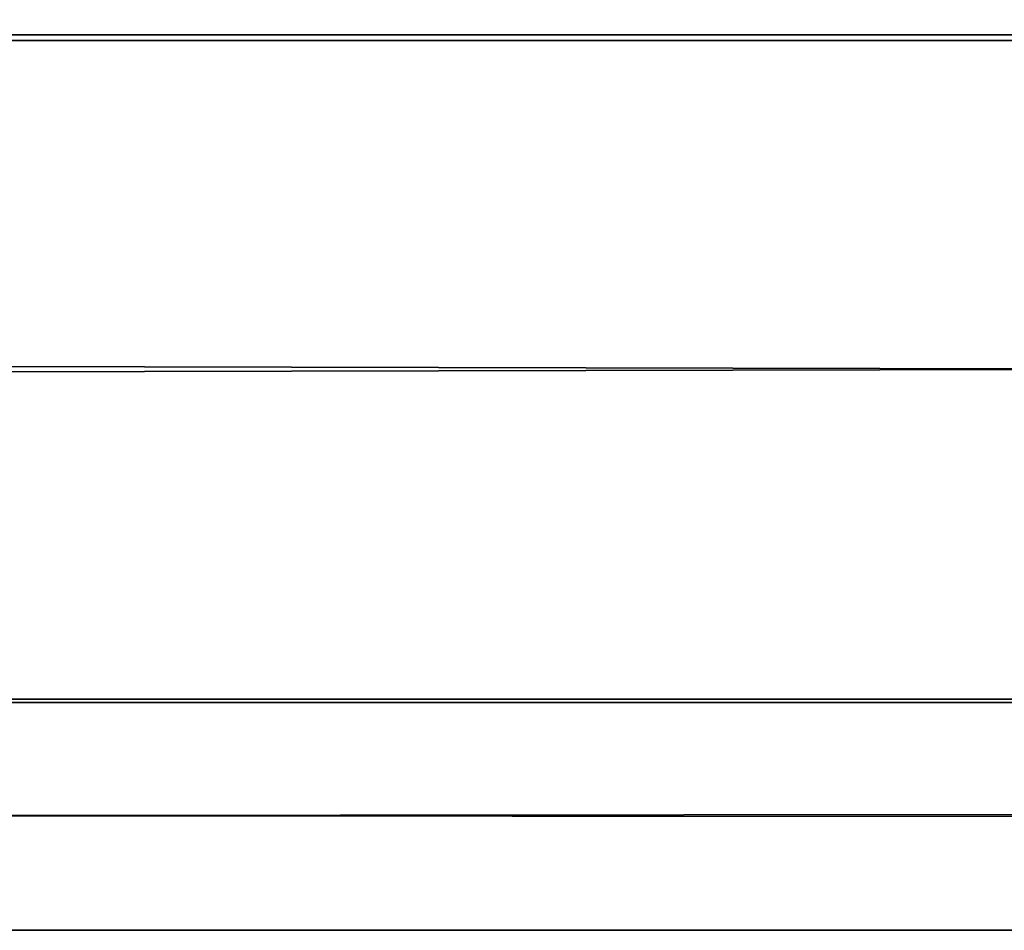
# Model space of a CAD drawing. Header units: inches. Extents: x 0 to 46, y -28.1 to 0.
# Tile 167 of 256: x 22.855 to 23.017, y -28.01 to -27.86. Entities that reach past the tile are written whole.
import ezdxf

# ---------------------------------------------------------------- set-up
doc = ezdxf.new("R2010")
doc.units = ezdxf.units.IN
doc.header["$LTSCALE"] = 0.03937
doc.header["$MEASUREMENT"] = 0
doc.layers.add('A-FURN-3-ST', color=151, linetype='Continuous')

msp = doc.modelspace()

# ---------------------------------------------------------------- meshes
at = {"layer": 'A-FURN-3-ST'}
mesh = msp.add_polyface(dxfattribs=at)
corners = [(0.25, -4.85038, 5), (45.75, -27.51, 5), (0.25, -27.51, 5), (0.125, -4.85038, 5.03349), (0.125, -27.51, 5.03349), (0.25, -28.01, 5.5), (0.125, -27.97651, 5.5), (0.25, -27.97194, 5.30866), (0.125, -27.941, 5.32148), (0.25, -27.86356, 5.14645), (0.125, -27.83987, 5.17013), (0.25, -27.70134, 5.03806), (0.125, -27.68853, 5.069), (0.03349, -27.65351, 5.15355), (0.03349, -27.885, 5.5), (0.25, -28.01, 16.9), (0.125, -27.97651, 16.9), (0.25, -26.91, 18), (0.125, -26.91, 17.96651), (0.25, -27.1947, 17.96252), (0.125, -27.18603, 17.93017), (0.25, -27.46, 17.85263), (0.125, -27.44325, 17.82362), (0.25, -27.68782, 17.67782), (0.125, -27.66414, 17.65413), (0.25, -27.86263, 17.45), (0.125, -27.83362, 17.43325), (0.25, -27.97252, 17.1847), (0.125, -27.94017, 17.17603), (0.03349, -27.85178, 17.15235), (0.03349, -26.91, 17.875), (0.03349, -27.59943, 17.58943), (0.03349, -27.75438, 17.3875), (0.125, -5.45916, 17.96651), (0.25, -5.45916, 18), (45.75, -28.01, 16.9), (45.75, -27.97252, 17.1847), (45.75, -27.86263, 17.45), (45.75, -27.68782, 17.67782), (45.75, -27.46, 17.85263), (45.75, -27.1947, 17.96252), (45.75, -27.70134, 5.03806), (45.75, -27.86356, 5.14645), (45.75, -27.97194, 5.30866)]
mesh.append_faces([[corners[k] for k in face] for face in [(0, 1, 2), (3, 2, 4), (5, 6, 7), (7, 6, 8), (7, 8, 9), (9, 8, 10), (9, 10, 11), (11, 10, 12), (11, 12, 2), (2, 12, 4), (4, 12, 13), (14, 8, 6), (5, 15, 6), (6, 15, 16), (6, 16, 14), (17, 18, 19), (19, 18, 20), (19, 20, 21), (21, 20, 22), (21, 22, 23), (23, 22, 24), (23, 24, 25), (25, 24, 26), (25, 26, 27), (27, 26, 28), (27, 28, 15), (15, 28, 16), (16, 28, 29), (18, 30, 20), (24, 31, 32, 26), (26, 32, 29, 28), (33, 30, 18), (34, 18, 17), (15, 35, 27), (27, 36, 25), (25, 37, 23), (23, 38, 21), (21, 39, 19), (19, 40, 17), (5, 35, 15), (2, 1, 11), (11, 41, 9), (9, 42, 7), (7, 43, 5)]])
mesh = msp.add_polyface(dxfattribs=at)
corners = [(45.875, -4.85038, 5.03349), (45.96651, -27.51, 5.125), (45.875, -27.51, 5.03349), (45.75, -4.85038, 5), (45.75, -27.51, 5), (45.96651, -27.85646, 5.35649), (45.875, -27.97651, 5.5), (45.875, -27.941, 5.32148), (45.75, -28.01, 5.5), (45.75, -27.97194, 5.30866), (45.875, -27.83987, 5.17013), (45.75, -27.86356, 5.14645), (45.875, -27.68853, 5.069), (45.75, -27.70134, 5.03806), (45.96651, -27.65351, 5.15355), (45.96651, -27.77517, 5.23483), (45.96651, -27.885, 16.9), (45.875, -27.97651, 16.9), (45.75, -28.01, 16.9), (45.875, -27.94017, 17.17603), (45.75, -27.97252, 17.1847), (45.96651, -27.16235, 17.84178), (45.875, -26.91, 17.96651), (45.875, -27.18603, 17.93017), (45.75, -26.91, 18), (45.75, -27.1947, 17.96252), (45.875, -27.44325, 17.82362), (45.75, -27.46, 17.85263), (45.875, -27.66414, 17.65413), (45.75, -27.68782, 17.67782), (45.875, -27.83362, 17.43325), (45.75, -27.86263, 17.45), (45.875, -5.45916, 17.96651), (0.25, -27.97252, 17.1847), (0.25, -27.86263, 17.45), (0.25, -27.68782, 17.67782), (0.25, -27.46, 17.85263), (0.25, -27.1947, 17.96252), (0.25, -26.91, 18), (0.25, -28.01, 5.5), (0.25, -27.70134, 5.03806), (0.25, -27.86356, 5.14645), (0.25, -27.97194, 5.30866), (45.75, -5.45916, 18)]
mesh.append_faces([[corners[k] for k in face] for face in [(0, 1, 2), (3, 2, 4), (5, 6, 7), (7, 6, 8), (7, 8, 9), (7, 9, 10), (10, 9, 11), (10, 11, 12), (12, 11, 13), (12, 13, 2), (2, 13, 4), (2, 1, 12), (12, 14, 15, 10), (6, 16, 17), (6, 17, 8), (8, 17, 18), (16, 19, 17), (17, 19, 20), (17, 20, 18), (21, 22, 23), (22, 24, 23), (23, 24, 25), (23, 25, 26), (26, 25, 27), (26, 27, 28), (28, 27, 29), (28, 29, 30), (30, 29, 31), (30, 31, 19), (19, 31, 20), (32, 24, 22), (33, 18, 20), (34, 20, 31), (35, 31, 29), (36, 29, 27), (37, 27, 25), (38, 25, 24), (8, 18, 39), (40, 4, 13), (41, 13, 11), (42, 11, 9), (39, 9, 8), (24, 43, 38)]])

doc.saveas('drawing.dxf')
